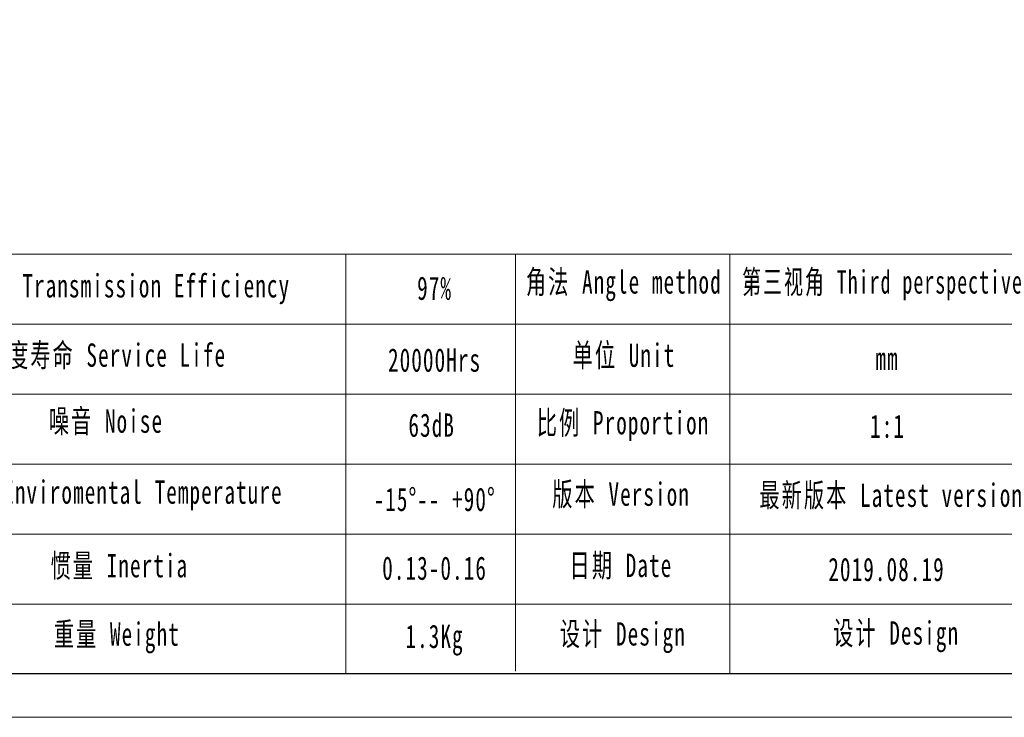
# Model space of a CAD drawing. Header units: millimetres. Extents: x -72 to 472, y -56 to 329.
# Tile 2 of 6: x 144 to 291, y -56 to 48. Entities that reach past the tile are written whole.
import ezdxf

# ---------------------------------------------------------------- set-up
doc = ezdxf.new("R2010")
doc.units = ezdxf.units.MM
doc.header["$LTSCALE"] = 8
doc.layers.add('图框_外框线', color=7, linetype='Continuous', lineweight=18)
doc.styles.add('标准', font='txt', dxfattribs={"width": 0.667})

msp = doc.modelspace()

# ---------------------------------------------------------------- linework, layer by layer
at = {"layer": '图框_外框线'}
for p, q in [((-24.32, 13.02), (465.59, 13.02)), ((192.82, 13.02), (192.82, -49.21)), ((218, 13.02), (218, -48.86)), ((249.79, 13.02), (249.79, -49.21)), ((22.62, 2.64), (297.97, 2.64)), ((-24.32, -7.75), (465.59, -7.75)), ((22.62, -18.13), (465.59, -18.13)), ((22.62, -28.51), (465.59, -28.51)), ((22.62, -38.9), (465.59, -38.9))]:
    msp.add_line(p, q, dxfattribs=at)
at = {"layer": '图框_外框线', "color": 3}
msp.add_lwpolyline([(-72.42, -55.69), (472.08, -55.69), (472.08, 329.35), (-72.42, 329.35)], close=True, dxfattribs=at)
at = {"layer": '图框_外框线', "color": 3, "lineweight": 25}
msp.add_lwpolyline([(-40.01, -49.21), (465.59, -49.21), (465.59, 322.86), (-40.01, 322.86)], close=True, dxfattribs=at)

# ---------------------------------------------------------------- texts
at = {"layer": '图框_外框线', "color": 1, "char_height": 3.461, "attachment_point": 2, "style": '标准'}
for s, insert, width in [('\\T1.1;运转效率 Transmission Efficiency', (157.25, 10.06), 58.814), ('\\T1.1;角法 Angle method ', (234.07, 10.63), 44.2611), ('\\T1.1;第三视角 Third perspective', (273.76, 10.63), 53.044), ('\\T1.1;97%', (206, 9.7), 44.2611), ('\\T1.1;精度寿命 Service Life', (157.25, -0.23), 46.1648), ('\\T1.1;单位 Unit', (234.09, -0.24), 44.2611), ('\\T1.1;20000Hrs', (206, -0.96), 44.2611), ('\\T1.1;mm', (273.11, -0.73), 44.2611), ('\\T1.1;噪音 Noise', (157.25, -10.02), 30.5394), ('\\T1.1;比例 Proportion', (233.96, -10.26), 29.8012), ('\\T1.1;63dB', (205.57, -10.62), 22.8383), ('\\T1.1;1:1', (273.19, -10.77), 44.2611), ('\\T1.1;环境温度 Enviromental Temperature', (155.27, -20.55), 58.318), ('\\T1.1;版本 Version', (233.67, -20.85), 44.2611), ('\\T1.1;-15%%D-- +90%%D', (206, -21.63), 29.6891), ('\\T1.1;最新版本 Latest version', (273.73, -21.01), 44.2611), ('\\T1.1;惯量 Inertia', (159.24, -31.46), 31.2672), ('\\T1.1;0.13-0.16', (206, -31.83), 23.408), ('\\T1.1;日期 Date', (233.64, -31.42), 44.2611), ('\\T1.1;2019.08.19', (273.04, -32.02), 44.2611), ('\\T1.1;重量 Weight', (158.86, -41.62), 26.9118), ('\\T1.1;1.3Kg', (206, -41.95), 23.1568), ('\\T1.1;设计 Design', (233.92, -41.58), 44.2611), ('\\T1.1;设计 Design', (274.46, -41.45), 44.2611)]:
    msp.add_mtext(s, dxfattribs=dict(at, insert=insert, width=width))

doc.saveas('drawing.dxf')
